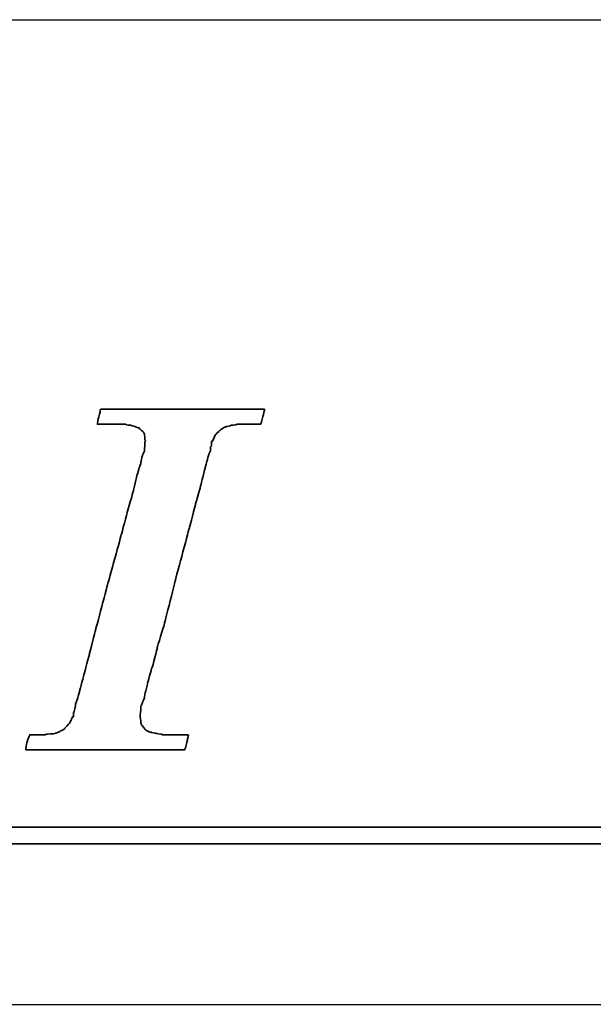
# Model space of a CAD drawing. Header units: millimetres. Extents: x -6 to 266, y -19 to 66.
# Tile 24 of 39: x 191.802 to 192.676, y 0.802 to 2.302. Entities that reach past the tile are written whole.
import ezdxf

# ---------------------------------------------------------------- set-up
doc = ezdxf.new("R2010")
doc.units = ezdxf.units.MM
doc.header["$LTSCALE"] = 0.15
for name, color, linetype in [('DIM', 4, 'CONTINUOUS'), ('layer 1', 7, 'CONTINUOUS'), ('OUT', 3, 'CONTINUOUS')]:
    doc.layers.add(name, color=color, linetype=linetype)

# ---------------------------------------------------------------- blocks, each defined once
blk = doc.blocks.new('TBI MOTION logo(完整正式版)')
at = {"layer": 'layer 1', "color": 22, "lineweight": 35}
for points, knots in [([(-40.59125, -7.94375), (-40.59125, -7.94375), (-40.97375, -7.94375), (-40.97375, -7.94375), (-40.97375, -7.94375), (-40.97375, -7.94375), (-41.38125, -7.94375), (-41.38125, -7.94375), (-41.38125, -7.94375), (-41.38125, -7.94375), (-41.54875, -7.94375), (-41.54875, -7.94375), (-41.54875, -7.94375), (-41.54875, -7.94375), (-41.59875, -7.94375), (-41.59875, -7.94375), (-41.59875, -7.94375), (-41.59875, -7.94375), (-41.88375, -7.94375), (-41.88375, -7.94375), (-41.88375, -7.94375), (-41.88375, -7.94375), (-41.90875, -7.91875), (-41.90875, -7.91875), (-41.90875, -7.91875), (-41.90875, -7.91875), (-42.19875, -7.87125), (-42.19875, -7.87125), (-42.19875, -7.87125), (-42.19875, -7.87125), (-42.43875, -7.82375), (-42.43875, -7.82375), (-42.43875, -7.82375), (-42.43875, -7.82375), (-42.45875, -7.82375), (-42.45875, -7.82375), (-42.45875, -7.82375), (-42.45875, -7.82375), (-42.48625, -7.82375), (-42.48625, -7.82375), (-42.48625, -7.82375), (-42.48625, -7.82375), (-42.67625, -7.72375), (-42.67625, -7.72375), (-42.67625, -7.72375), (-42.67625, -7.72375), (-42.70125, -7.70375), (-42.70125, -7.70375), (-42.70125, -7.70375), (-42.70125, -7.70375), (-42.72375, -7.67875), (-42.72375, -7.67875), (-42.72375, -7.67875), (-42.72375, -7.67875), (-42.86875, -7.48875), (-42.86875, -7.48875), (-42.86875, -7.48875), (-42.86875, -7.48875), (-42.89375, -7.43875), (-42.89375, -7.43875), (-42.89375, -7.43875), (-42.89375, -7.43875), (-42.91875, -7.38875), (-42.91875, -7.38875), (-42.91875, -7.38875), (-42.91875, -7.38875), (-42.93875, -7.12875), (-42.93875, -7.12875), (-42.93875, -7.12875), (-42.93875, -7.12875), (-42.96375, -7.10375), (-42.96375, -7.10375), (-42.96375, -7.10375), (-42.96375, -7.10375), (-42.96375, -7.05375), (-42.96375, -7.05375), (-42.96375, -7.05375), (-42.96375, -7.05375), (-42.96375, -7.00875), (-42.96375, -7.00875), (-42.96375, -7.00875), (-42.96375, -7.00875), (-42.91875, -6.69625), (-42.91875, -6.69625), (-42.91875, -6.69625), (-42.91875, -6.69625), (-42.91875, -6.62375), (-42.91875, -6.62375), (-42.91875, -6.62375), (-42.91875, -6.62375), (-42.91875, -6.59625), (-42.91875, -6.59625), (-42.91875, -6.59625), (-42.91875, -6.59625), (-42.91875, -6.57375), (-42.91875, -6.57375), (-42.91875, -6.57375), (-42.91875, -6.57375), (-42.91875, -6.52875), (-42.91875, -6.52875), (-42.91875, -6.52875), (-42.91875, -6.52875), (-42.89375, -6.50375), (-42.89375, -6.50375), (-42.89375, -6.50375), (-42.89375, -6.50375), (-42.84375, -6.38375), (-42.84375, -6.38375), (-42.84375, -6.38375), (-42.84375, -6.38375), (-42.84375, -6.35875), (-42.84375, -6.35875), (-42.84375, -6.35875), (-42.84375, -6.35875), (-42.74625, -6.14375), (-42.74625, -6.14375), (-42.74625, -6.14375), (-42.74625, -6.14375), (-42.70125, -5.85375), (-42.70125, -5.85375), (-42.70125, -5.85375), (-42.70125, -5.85375), (-42.60375, -5.47125), (-42.60375, -5.47125), (-42.60375, -5.47125), (-42.60375, -5.47125), (-42.60375, -5.44875), (-42.60375, -5.44875), (-42.60375, -5.44875), (-42.60375, -5.44875), (-42.38875, -4.67875), (-42.38875, -4.67875), (-42.38875, -4.67875), (-42.38875, -4.67875), (-42.36375, -4.65375), (-42.36375, -4.65375), (-42.36375, -4.65375), (-42.36375, -4.65375), (-42.12375, -3.69625), (-42.12375, -3.69625), (-42.12375, -3.69625), (-42.12375, -3.69625), (-42.12375, -3.67374), (-42.12375, -3.67374), (-42.12375, -3.67374), (-42.12375, -3.67374), (-41.78875, -2.59374), (-41.78875, -2.59374), (-41.78875, -2.59374), (-41.78875, -2.59374), (-41.18875, -0.19375), (-41.18875, -0.19375), (-41.18875, -0.19375), (-41.18875, -0.19375), (-40.54375, 2.20624), (-40.54375, 2.20624), (-40.54375, 2.20624), (-40.54375, 2.20624), (-40.25375, 3.30875), (-40.25375, 3.30875), (-40.25375, 3.30875), (-40.25375, 3.30875), (-39.98875, 4.27125), (-39.98875, 4.27125), (-39.98875, 4.27125), (-39.98875, 4.27125), (-39.77375, 5.13125), (-39.77375, 5.13125), (-39.77375, 5.13125), (-39.77375, 5.13125), (-39.67875, 5.47125), (-39.67875, 5.47125), (-39.67875, 5.47125), (-39.67875, 5.47125), (-39.60375, 5.75625), (-39.60375, 5.75625), (-39.60375, 5.75625), (-39.60375, 5.75625), (-39.60375, 5.78125), (-39.60375, 5.78125), (-39.60375, 5.78125), (-39.60375, 5.78125), (-39.50875, 5.97125), (-39.50875, 5.97125), (-39.50875, 5.97125), (-39.50875, 5.97125), (-39.50875, 6.13875), (-39.50875, 6.13875), (-39.50875, 6.13875), (-39.50875, 6.13875), (-39.48625, 6.16625), (-39.48625, 6.16625), (-39.48625, 6.16625), (-39.48625, 6.16625), (-39.46125, 6.28625), (-39.46125, 6.28625), (-39.46125, 6.28625), (-39.46125, 6.28625), (-39.46125, 6.42625), (-39.46125, 6.42625), (-39.46125, 6.42625), (-39.46125, 6.42625), (-39.41375, 6.42625), (-39.41375, 6.42625), (-39.41375, 6.42625), (-39.41375, 6.42625), (-39.29375, 6.69125), (-39.29375, 6.69125), (-39.29375, 6.69125), (-39.29375, 6.69125), (-39.26875, 6.74125), (-39.26875, 6.74125), (-39.26875, 6.74125), (-39.26875, 6.74125), (-39.24375, 6.76625), (-39.24375, 6.76625), (-39.24375, 6.76625), (-39.24375, 6.76625), (-38.98375, 7.00624), (-38.98375, 7.00624), (-38.98375, 7.00624), (-38.98375, 7.00624), (-38.95625, 7.02624), (-38.95625, 7.02624), (-38.95625, 7.02624), (-38.95625, 7.02624), (-38.78875, 7.12624), (-38.78875, 7.12624), (-38.78875, 7.12624), (-38.78875, 7.12624), (-38.76375, 7.12624), (-38.76375, 7.12624), (-38.76375, 7.12624), (-38.76375, 7.12624), (-38.74375, 7.12624), (-38.74375, 7.12624), (-38.74375, 7.12624), (-38.74375, 7.12624), (-38.52875, 7.17125), (-38.52875, 7.17125), (-38.52875, 7.17125), (-38.52875, 7.17125), (-38.52875, 7.19624), (-38.52875, 7.19624), (-38.52875, 7.19624), (-38.52875, 7.19624), (-38.50375, 7.19624), (-38.50375, 7.19624), (-38.50375, 7.19624), (-38.50375, 7.19624), (-38.26125, 7.21875), (-38.26125, 7.21875), (-38.26125, 7.21875), (-38.26125, 7.21875), (-38.23875, 7.24624), (-38.23875, 7.24624), (-38.23875, 7.24624), (-38.23875, 7.24624), (-38.21625, 7.24624), (-38.21625, 7.24624), (-38.21625, 7.24624), (-38.21625, 7.24624), (-38.18875, 7.24624), (-38.18875, 7.24624), (-38.18875, 7.24624), (-38.18875, 7.24624), (-37.90375, 7.24624), (-37.90375, 7.24624), (-37.90375, 7.24624), (-37.90375, 7.24624), (-37.85375, 7.24624), (-37.85375, 7.24624), (-37.85375, 7.24624), (-37.85375, 7.24624), (-37.75875, 7.24624), (-37.75875, 7.24624), (-37.75875, 7.24624), (-37.75875, 7.24624), (-37.42375, 7.24624), (-37.42375, 7.24624), (-37.42375, 7.24624), (-37.42375, 7.24624), (-37.08875, 7.24624), (-37.08875, 7.24624), (-37.08875, 7.24624), (-37.08875, 7.24624), (-37.06375, 7.24624), (-37.06375, 7.24624), (-37.06375, 7.24624), (-37.06375, 7.24624), (-37.06375, 7.26624), (-37.06375, 7.26624), (-37.06375, 7.26624), (-37.06375, 7.26624), (-37.03875, 7.29125), (-37.03875, 7.29125), (-37.03875, 7.29125), (-37.03875, 7.29125), (-37.03875, 7.31625), (-37.03875, 7.31625), (-37.03875, 7.31625), (-37.03875, 7.31625), (-36.94125, 7.67625), (-36.94125, 7.67625), (-36.94125, 7.67625), (-36.94125, 7.67625), (-36.86875, 7.98625), (-36.86875, 7.98625), (-36.86875, 7.98625), (-36.86875, 7.98625), (-36.98875, 7.98625), (-36.98875, 7.98625), (-36.98875, 7.98625), (-36.98875, 7.98625), (-37.42375, 7.98625), (-37.42375, 7.98625), (-37.42375, 7.98625), (-37.42375, 7.98625), (-37.94875, 7.98625), (-37.94875, 7.98625), (-37.94875, 7.98625), (-37.94875, 7.98625), (-38.57375, 7.98625), (-38.57375, 7.98625), (-38.57375, 7.98625), (-38.57375, 7.98625), (-39.29375, 7.98625), (-39.29375, 7.98625), (-39.29375, 7.98625), (-39.29375, 7.98625), (-40.82875, 7.98625), (-40.82875, 7.98625), (-40.82875, 7.98625), (-40.82875, 7.98625), (-42.36375, 7.98625), (-42.36375, 7.98625), (-42.36375, 7.98625), (-42.36375, 7.98625), (-43.08375, 7.98625), (-43.08375, 7.98625), (-43.08375, 7.98625), (-43.08375, 7.98625), (-43.70875, 7.98625), (-43.70875, 7.98625), (-43.70875, 7.98625), (-43.70875, 7.98625), (-44.23375, 7.98625), (-44.23375, 7.98625), (-44.23375, 7.98625), (-44.23375, 7.98625), (-44.66875, 7.98625), (-44.66875, 7.98625), (-44.66875, 7.98625), (-44.66875, 7.98625), (-44.88375, 7.98625), (-44.88375, 7.98625), (-44.88375, 7.98625), (-44.88375, 7.98625), (-44.90875, 7.94125), (-44.90875, 7.94125), (-44.90875, 7.94125), (-44.90875, 7.94125), (-44.90875, 7.91625), (-44.90875, 7.91625), (-44.90875, 7.91625), (-44.90875, 7.91625), (-45.00375, 7.55625), (-45.00375, 7.55625), (-45.00375, 7.55625), (-45.00375, 7.55625), (-45.05375, 7.24624), (-45.05375, 7.24624), (-45.05375, 7.24624), (-45.05375, 7.24624), (-44.61875, 7.24624), (-44.61875, 7.24624), (-44.61875, 7.24624), (-44.61875, 7.24624), (-44.11375, 7.24624), (-44.11375, 7.24624), (-44.11375, 7.24624), (-44.11375, 7.24624), (-43.99375, 7.24624), (-43.99375, 7.24624), (-43.99375, 7.24624), (-43.99375, 7.24624), (-43.94625, 7.24624), (-43.94625, 7.24624), (-43.94625, 7.24624), (-43.94625, 7.24624), (-43.92374, 7.24624), (-43.92374, 7.24624), (-43.92374, 7.24624), (-43.92374, 7.24624), (-43.65875, 7.24624), (-43.65875, 7.24624), (-43.65875, 7.24624), (-43.65875, 7.24624), (-43.63875, 7.21875), (-43.63875, 7.21875), (-43.63875, 7.21875), (-43.63875, 7.21875), (-43.46875, 7.19624), (-43.46875, 7.19624), (-43.46875, 7.19624), (-43.46875, 7.19624), (-43.39875, 7.19624), (-43.39875, 7.19624), (-43.39875, 7.19624), (-43.39875, 7.19624), (-43.37125, 7.17125), (-43.37125, 7.17125), (-43.37125, 7.17125), (-43.37125, 7.17125), (-43.34875, 7.17125), (-43.34875, 7.17125), (-43.34875, 7.17125), (-43.34875, 7.17125), (-43.20375, 7.12624), (-43.20375, 7.12624), (-43.20375, 7.12624), (-43.20375, 7.12624), (-43.05875, 7.07624), (-43.05875, 7.07624), (-43.05875, 7.07624), (-43.05875, 7.07624), (-43.01375, 7.07624), (-43.01375, 7.07624), (-43.01375, 7.07624), (-43.01375, 7.07624), (-42.98875, 7.02624), (-42.98875, 7.02624), (-42.98875, 7.02624), (-42.98875, 7.02624), (-42.79875, 6.86125), (-42.79875, 6.86125), (-42.79875, 6.86125), (-42.79875, 6.86125), (-42.77375, 6.81125), (-42.77375, 6.81125), (-42.77375, 6.81125), (-42.77375, 6.81125), (-42.74625, 6.76625), (-42.74625, 6.76625), (-42.74625, 6.76625), (-42.74625, 6.76625), (-42.72375, 6.47625), (-42.72375, 6.47625), (-42.72375, 6.47625), (-42.72375, 6.47625), (-42.70125, 6.45124), (-42.70125, 6.45124), (-42.70125, 6.45124), (-42.70125, 6.45124), (-42.70125, 6.42625), (-42.70125, 6.42625), (-42.70125, 6.42625), (-42.70125, 6.42625), (-42.72375, 6.40625), (-42.72375, 6.40625), (-42.72375, 6.40625), (-42.72375, 6.40625), (-42.74625, 5.97125), (-42.74625, 5.97125), (-42.74625, 5.97125), (-42.74625, 5.97125), (-42.74625, 5.94625), (-42.74625, 5.94625), (-42.74625, 5.94625), (-42.74625, 5.94625), (-42.74625, 5.92625), (-42.74625, 5.92625), (-42.74625, 5.92625), (-42.74625, 5.92625), (-42.77375, 5.87625), (-42.77375, 5.87625), (-42.77375, 5.87625), (-42.77375, 5.87625), (-42.81875, 5.80625), (-42.81875, 5.80625), (-42.81875, 5.80625), (-42.81875, 5.80625), (-42.86875, 5.63625), (-42.86875, 5.63625), (-42.86875, 5.63625), (-42.86875, 5.63625), (-42.91875, 5.39625), (-42.91875, 5.39625), (-42.91875, 5.39625), (-42.91875, 5.39625), (-42.91875, 5.37124), (-42.91875, 5.37124), (-42.91875, 5.37124), (-42.91875, 5.37124), (-43.01375, 5.10874), (-43.01375, 5.10874), (-43.01375, 5.10874), (-43.01375, 5.10874), (-43.10875, 4.77124), (-43.10875, 4.77124), (-43.10875, 4.77124), (-43.10875, 4.77124), (-43.29875, 3.95625), (-43.29875, 3.95625), (-43.29875, 3.95625), (-43.29875, 3.95625), (-43.58875, 2.95125), (-43.58875, 2.95125), (-43.58875, 2.95125), (-43.58875, 2.95125), (-43.87375, 1.87125), (-43.87375, 1.87125), (-43.87375, 1.87125), (-43.87375, 1.87125), (-44.52625, -0.50374), (-44.52625, -0.50374), (-44.52625, -0.50374), (-44.52625, -0.50374), (-45.14875, -2.85375), (-45.14875, -2.85375), (-45.14875, -2.85375), (-45.14875, -2.85375), (-45.43375, -3.95875), (-45.43375, -3.95875), (-45.43375, -3.95875), (-45.43375, -3.95875), (-45.69875, -4.96875), (-45.69875, -4.96875), (-45.69875, -4.96875), (-45.69875, -4.96875), (-45.91375, -5.78375), (-45.91375, -5.78375), (-45.91375, -5.78375), (-45.91375, -5.78375), (-46.01375, -6.11875), (-46.01375, -6.11875), (-46.01375, -6.11875), (-46.01375, -6.11875), (-46.01375, -6.14375), (-46.01375, -6.14375), (-46.01375, -6.14375), (-46.01375, -6.14375), (-46.10875, -6.40875), (-46.10875, -6.40875), (-46.10875, -6.40875), (-46.10875, -6.40875), (-46.15375, -6.64875), (-46.15375, -6.64875), (-46.15375, -6.64875), (-46.15375, -6.64875), (-46.20375, -6.83875), (-46.20375, -6.83875), (-46.20375, -6.83875), (-46.20375, -6.83875), (-46.22875, -6.93375), (-46.22875, -6.93375), (-46.22875, -6.93375), (-46.22875, -6.93375), (-46.22875, -7.07875), (-46.22875, -7.07875), (-46.22875, -7.07875), (-46.22875, -7.07875), (-46.27375, -7.07875), (-46.27375, -7.07875), (-46.27375, -7.07875), (-46.27375, -7.07875), (-46.39375, -7.34375), (-46.39375, -7.34375), (-46.39375, -7.34375), (-46.39375, -7.34375), (-46.39375, -7.36875), (-46.39375, -7.36875), (-46.39375, -7.36875), (-46.39375, -7.36875), (-46.42125, -7.38875), (-46.42125, -7.38875), (-46.42125, -7.38875), (-46.42125, -7.38875), (-46.68375, -7.67875), (-46.68375, -7.67875), (-46.68375, -7.67875), (-46.68375, -7.67875), (-46.70875, -7.70375), (-46.70875, -7.70375), (-46.70875, -7.70375), (-46.70875, -7.70375), (-46.75375, -7.72375), (-46.75375, -7.72375), (-46.75375, -7.72375), (-46.75375, -7.72375), (-47.08875, -7.87125), (-47.08875, -7.87125), (-47.08875, -7.87125), (-47.08875, -7.87125), (-47.11625, -7.87125), (-47.11625, -7.87125), (-47.11625, -7.87125), (-47.11625, -7.87125), (-47.13875, -7.89375), (-47.13875, -7.89375), (-47.13875, -7.89375), (-47.13875, -7.89375), (-47.56875, -7.91875), (-47.56875, -7.91875), (-47.56875, -7.91875), (-47.56875, -7.91875), (-47.59625, -7.94375), (-47.59625, -7.94375), (-47.59625, -7.94375), (-47.59625, -7.94375), (-47.64375, -7.94375), (-47.64375, -7.94375), (-47.64375, -7.94375), (-47.64375, -7.94375), (-47.73625, -7.94375), (-47.73625, -7.94375), (-47.73625, -7.94375), (-47.73625, -7.94375), (-48.07375, -7.94375), (-48.07375, -7.94375), (-48.07375, -7.94375), (-48.07375, -7.94375), (-48.36125, -7.94375), (-48.36125, -7.94375), (-48.36125, -7.94375), (-48.36125, -7.94375), (-48.36125, -7.96625), (-48.36125, -7.96625), (-48.36125, -7.96625), (-48.36125, -7.96625), (-48.36125, -7.99125), (-48.36125, -7.99125), (-48.36125, -7.99125), (-48.36125, -7.99125), (-48.38875, -8.01375), (-48.38875, -8.01375), (-48.38875, -8.01375), (-48.38875, -8.01375), (-48.50875, -8.34875), (-48.50875, -8.34875), (-48.50875, -8.34875), (-48.50875, -8.34875), (-48.55375, -8.68625), (-48.55375, -8.68625), (-48.55375, -8.68625), (-48.55375, -8.68625), (-48.45875, -8.68625), (-48.45875, -8.68625), (-48.45875, -8.68625), (-48.45875, -8.68625), (-48.07375, -8.68625), (-48.07375, -8.68625), (-48.07375, -8.68625), (-48.07375, -8.68625), (-47.52375, -8.68625), (-47.52375, -8.68625), (-47.52375, -8.68625), (-47.52375, -8.68625), (-46.92375, -8.68625), (-46.92375, -8.68625), (-46.92375, -8.68625), (-46.92375, -8.68625), (-46.25375, -8.68625), (-46.25375, -8.68625), (-46.25375, -8.68625), (-46.25375, -8.68625), (-46.20375, -8.68625), (-46.20375, -8.68625), (-46.20375, -8.68625), (-46.20375, -8.68625), (-44.71375, -8.68625), (-44.71375, -8.68625), (-44.71375, -8.68625), (-44.71375, -8.68625), (-43.22875, -8.68625), (-43.22875, -8.68625), (-43.22875, -8.68625), (-43.22875, -8.68625), (-42.55875, -8.68625), (-42.55875, -8.68625), (-42.55875, -8.68625), (-42.55875, -8.68625), (-42.50875, -8.68625), (-42.50875, -8.68625), (-42.50875, -8.68625), (-42.50875, -8.68625), (-41.93375, -8.68625), (-41.93375, -8.68625), (-41.93375, -8.68625), (-41.93375, -8.68625), (-41.38125, -8.68625), (-41.38125, -8.68625), (-41.38125, -8.68625), (-41.38125, -8.68625), (-40.97375, -8.68625), (-40.97375, -8.68625), (-40.97375, -8.68625), (-40.97375, -8.68625), (-40.78125, -8.68625), (-40.78125, -8.68625), (-40.78125, -8.68625), (-40.78125, -8.68625), (-40.78125, -8.63875), (-40.78125, -8.63875), (-40.78125, -8.63875), (-40.78125, -8.63875), (-40.75875, -8.63875), (-40.75875, -8.63875), (-40.75875, -8.63875), (-40.75875, -8.63875), (-40.66375, -8.27875), (-40.66375, -8.27875), (-40.66375, -8.27875), (-40.66375, -8.27875), (-40.59125, -7.94375), (-40.59125, -7.94375)], [0, 0, 0, 0, 0.00558659, 0.00558659, 0.00558659, 0.0055866, 0.01117318, 0.01117318, 0.01117318, 0.01117319, 0.01675978, 0.01675978, 0.01675978, 0.01675979, 0.02234637, 0.02234637, 0.02234637, 0.02234638, 0.02793296, 0.02793296, 0.02793296, 0.02793297, 0.03351955, 0.03351955, 0.03351955, 0.03351956, 0.03910615, 0.03910615, 0.03910615, 0.03910616, 0.04469274, 0.04469274, 0.04469274, 0.04469275, 0.05027933, 0.05027933, 0.05027933, 0.05027934, 0.05586592, 0.05586592, 0.05586592, 0.05586593, 0.06145251, 0.06145251, 0.06145251, 0.06145252, 0.06703911, 0.06703911, 0.06703911, 0.06703912, 0.0726257, 0.0726257, 0.0726257, 0.07262571, 0.07821229, 0.07821229, 0.07821229, 0.0782123, 0.08379888, 0.08379888, 0.08379888, 0.08379889, 0.08938547, 0.08938547, 0.08938547, 0.08938548, 0.09497207, 0.09497207, 0.09497207, 0.09497208, 0.10055866, 0.10055866, 0.10055866, 0.10055867, 0.10614525, 0.10614525, 0.10614525, 0.10614526, 0.11173184, 0.11173184, 0.11173184, 0.11173185, 0.11731844, 0.11731844, 0.11731844, 0.11731845, 0.12290503, 0.12290503, 0.12290503, 0.12290504, 0.12849162, 0.12849162, 0.12849162, 0.12849163, 0.13407821, 0.13407821, 0.13407821, 0.13407822, 0.1396648, 0.1396648, 0.1396648, 0.13966481, 0.1452514, 0.1452514, 0.1452514, 0.14525141, 0.15083799, 0.15083799, 0.15083799, 0.150838, 0.15642458, 0.15642458, 0.15642458, 0.15642459, 0.16201117, 0.16201117, 0.16201117, 0.16201118, 0.16759777, 0.16759777, 0.16759777, 0.16759778, 0.17318436, 0.17318436, 0.17318436, 0.17318437, 0.17877095, 0.17877095, 0.17877095, 0.17877096, 0.18435754, 0.18435754, 0.18435754, 0.18435755, 0.18994413, 0.18994413, 0.18994413, 0.18994414, 0.19553073, 0.19553073, 0.19553073, 0.19553074, 0.20111732, 0.20111732, 0.20111732, 0.20111733, 0.20670391, 0.20670391, 0.20670391, 0.20670392, 0.2122905, 0.2122905, 0.2122905, 0.21229051, 0.21787709, 0.21787709, 0.21787709, 0.2178771, 0.22346369, 0.22346369, 0.22346369, 0.2234637, 0.22905028, 0.22905028, 0.22905028, 0.22905029, 0.23463687, 0.23463687, 0.23463687, 0.23463688, 0.24022346, 0.24022346, 0.24022346, 0.24022347, 0.24581006, 0.24581006, 0.24581006, 0.24581007, 0.25139665, 0.25139665, 0.25139665, 0.25139666, 0.25698324, 0.25698324, 0.25698324, 0.25698325, 0.26256983, 0.26256983, 0.26256983, 0.26256984, 0.26815642, 0.26815642, 0.26815642, 0.26815643, 0.27374302, 0.27374302, 0.27374302, 0.27374303, 0.27932961, 0.27932961, 0.27932961, 0.27932962, 0.2849162, 0.2849162, 0.2849162, 0.28491621, 0.29050279, 0.29050279, 0.29050279, 0.2905028, 0.29608939, 0.29608939, 0.29608939, 0.2960894, 0.30167598, 0.30167598, 0.30167598, 0.30167599, 0.30726257, 0.30726257, 0.30726257, 0.30726258, 0.31284916, 0.31284916, 0.31284916, 0.31284917, 0.31843575, 0.31843575, 0.31843575, 0.31843576, 0.32402235, 0.32402235, 0.32402235, 0.32402236, 0.32960894, 0.32960894, 0.32960894, 0.32960895, 0.33519553, 0.33519553, 0.33519553, 0.33519554, 0.34078212, 0.34078212, 0.34078212, 0.34078213, 0.34636872, 0.34636872, 0.34636872, 0.34636873, 0.35195531, 0.35195531, 0.35195531, 0.35195532, 0.3575419, 0.3575419, 0.3575419, 0.35754191, 0.36312849, 0.36312849, 0.36312849, 0.3631285, 0.36871508, 0.36871508, 0.36871508, 0.36871509, 0.37430168, 0.37430168, 0.37430168, 0.37430169, 0.37988827, 0.37988827, 0.37988827, 0.37988828, 0.38547486, 0.38547486, 0.38547486, 0.38547487, 0.39106145, 0.39106145, 0.39106145, 0.39106146, 0.39664804, 0.39664804, 0.39664804, 0.39664805, 0.40223464, 0.40223464, 0.40223464, 0.40223465, 0.40782123, 0.40782123, 0.40782123, 0.40782124, 0.41340782, 0.41340782, 0.41340782, 0.41340783, 0.41899441, 0.41899441, 0.41899441, 0.41899442, 0.42458101, 0.42458101, 0.42458101, 0.42458102, 0.4301676, 0.4301676, 0.4301676, 0.43016761, 0.43575419, 0.43575419, 0.43575419, 0.4357542, 0.44134078, 0.44134078, 0.44134078, 0.44134079, 0.44692737, 0.44692737, 0.44692737, 0.44692738, 0.45251397, 0.45251397, 0.45251397, 0.45251398, 0.45810056, 0.45810056, 0.45810056, 0.45810057, 0.46368715, 0.46368715, 0.46368715, 0.46368716, 0.46927374, 0.46927374, 0.46927374, 0.46927375, 0.47486034, 0.47486034, 0.47486034, 0.47486035, 0.48044693, 0.48044693, 0.48044693, 0.48044694, 0.48603352, 0.48603352, 0.48603352, 0.48603353, 0.49162011, 0.49162011, 0.49162011, 0.49162012, 0.4972067, 0.4972067, 0.4972067, 0.49720671, 0.5027933, 0.5027933, 0.5027933, 0.50279331, 0.50837989, 0.50837989, 0.50837989, 0.5083799, 0.51396648, 0.51396648, 0.51396648, 0.51396649, 0.51955307, 0.51955307, 0.51955307, 0.51955308, 0.52513966, 0.52513966, 0.52513966, 0.52513967, 0.53072626, 0.53072626, 0.53072626, 0.53072627, 0.53631285, 0.53631285, 0.53631285, 0.53631286, 0.54189944, 0.54189944, 0.54189944, 0.54189945, 0.54748603, 0.54748603, 0.54748603, 0.54748604, 0.55307263, 0.55307263, 0.55307263, 0.55307264, 0.55865922, 0.55865922, 0.55865922, 0.55865923, 0.56424581, 0.56424581, 0.56424581, 0.56424582, 0.5698324, 0.5698324, 0.5698324, 0.56983241, 0.57541899, 0.57541899, 0.57541899, 0.575419, 0.58100559, 0.58100559, 0.58100559, 0.5810056, 0.58659218, 0.58659218, 0.58659218, 0.58659219, 0.59217877, 0.59217877, 0.59217877, 0.59217878, 0.59776536, 0.59776536, 0.59776536, 0.59776537, 0.60335196, 0.60335196, 0.60335196, 0.60335197, 0.60893855, 0.60893855, 0.60893855, 0.60893856, 0.61452514, 0.61452514, 0.61452514, 0.61452515, 0.62011173, 0.62011173, 0.62011173, 0.62011174, 0.62569832, 0.62569832, 0.62569832, 0.62569833, 0.63128492, 0.63128492, 0.63128492, 0.63128493, 0.63687151, 0.63687151, 0.63687151, 0.63687152, 0.6424581, 0.6424581, 0.6424581, 0.64245811, 0.64804469, 0.64804469, 0.64804469, 0.6480447, 0.65363128, 0.65363128, 0.65363128, 0.65363129, 0.65921788, 0.65921788, 0.65921788, 0.65921789, 0.66480447, 0.66480447, 0.66480447, 0.66480448, 0.67039106, 0.67039106, 0.67039106, 0.67039107, 0.67597765, 0.67597765, 0.67597765, 0.67597766, 0.68156425, 0.68156425, 0.68156425, 0.68156426, 0.68715084, 0.68715084, 0.68715084, 0.68715085, 0.69273743, 0.69273743, 0.69273743, 0.69273744, 0.69832402, 0.69832402, 0.69832402, 0.69832403, 0.70391061, 0.70391061, 0.70391061, 0.70391062, 0.70949721, 0.70949721, 0.70949721, 0.70949722, 0.7150838, 0.7150838, 0.7150838, 0.71508381, 0.72067039, 0.72067039, 0.72067039, 0.7206704, 0.72625698, 0.72625698, 0.72625698, 0.72625699, 0.73184358, 0.73184358, 0.73184358, 0.73184359, 0.73743017, 0.73743017, 0.73743017, 0.73743018, 0.74301676, 0.74301676, 0.74301676, 0.74301677, 0.74860335, 0.74860335, 0.74860335, 0.74860336, 0.75418994, 0.75418994, 0.75418994, 0.75418995, 0.75977654, 0.75977654, 0.75977654, 0.75977655, 0.76536313, 0.76536313, 0.76536313, 0.76536314, 0.77094972, 0.77094972, 0.77094972, 0.77094973, 0.77653631, 0.77653631, 0.77653631, 0.77653632, 0.78212291, 0.78212291, 0.78212291, 0.78212292, 0.7877095, 0.7877095, 0.7877095, 0.78770951, 0.79329609, 0.79329609, 0.79329609, 0.7932961, 0.79888268, 0.79888268, 0.79888268, 0.79888269, 0.80446927, 0.80446927, 0.80446927, 0.80446928, 0.81005587, 0.81005587, 0.81005587, 0.81005588, 0.81564246, 0.81564246, 0.81564246, 0.81564247, 0.82122905, 0.82122905, 0.82122905, 0.82122906, 0.82681564, 0.82681564, 0.82681564, 0.82681565, 0.83240223, 0.83240223, 0.83240223, 0.83240224, 0.83798883, 0.83798883, 0.83798883, 0.83798884, 0.84357542, 0.84357542, 0.84357542, 0.84357543, 0.84916201, 0.84916201, 0.84916201, 0.84916202, 0.8547486, 0.8547486, 0.8547486, 0.85474861, 0.8603352, 0.8603352, 0.8603352, 0.86033521, 0.86592179, 0.86592179, 0.86592179, 0.8659218, 0.87150838, 0.87150838, 0.87150838, 0.87150839, 0.87709497, 0.87709497, 0.87709497, 0.87709498, 0.88268156, 0.88268156, 0.88268156, 0.88268157, 0.88826816, 0.88826816, 0.88826816, 0.88826817, 0.89385475, 0.89385475, 0.89385475, 0.89385476, 0.89944134, 0.89944134, 0.89944134, 0.89944135, 0.90502793, 0.90502793, 0.90502793, 0.90502794, 0.91061453, 0.91061453, 0.91061453, 0.91061454, 0.91620112, 0.91620112, 0.91620112, 0.91620113, 0.92178771, 0.92178771, 0.92178771, 0.92178772, 0.9273743, 0.9273743, 0.9273743, 0.92737431, 0.93296089, 0.93296089, 0.93296089, 0.9329609, 0.93854749, 0.93854749, 0.93854749, 0.9385475, 0.94413408, 0.94413408, 0.94413408, 0.94413409, 0.94972067, 0.94972067, 0.94972067, 0.94972068, 0.95530726, 0.95530726, 0.95530726, 0.95530727, 0.96089385, 0.96089385, 0.96089385, 0.96089386, 0.96648045, 0.96648045, 0.96648045, 0.96648046, 0.97206704, 0.97206704, 0.97206704, 0.97206705, 0.97765363, 0.97765363, 0.97765363, 0.97765364, 0.98324022, 0.98324022, 0.98324022, 0.98324023, 0.98882682, 0.98882682, 0.98882682, 0.98882683, 0.99441341, 0.99441341, 0.99441341, 0.99441342, 1, 1, 1, 1]), ([(75.90875, -9.47875), (75.90875, -9.47875), (75.90875, -12.28625), (75.90875, -12.28625), (75.90875, -12.28625), (75.90875, -12.28625), (75.90875, -12.47875), (75.90875, -12.47875), (75.90875, -12.47875), (75.90875, -12.47875), (75.71625, -12.47875), (75.71625, -12.47875), (75.71625, -12.47875), (75.71625, -12.47875), (-88.32875, -12.47875), (-88.32875, -12.47875), (-88.32875, -12.47875), (-88.32875, -12.47875), (-88.32875, -13.29375), (-88.32875, -13.29375), (-88.32875, -13.29375), (-88.32875, -13.29375), (82.89125, -13.29375), (82.89125, -13.29375), (82.89125, -13.29375), (82.89125, -13.29375), (75.90875, -9.47875), (75.90875, -9.47875)], [0, 0, 0, 0, 0.14285714, 0.14285714, 0.14285714, 0.14285715, 0.28571429, 0.28571429, 0.28571429, 0.2857143, 0.42857143, 0.42857143, 0.42857143, 0.42857144, 0.57142857, 0.57142857, 0.57142857, 0.57142858, 0.71428571, 0.71428571, 0.71428571, 0.71428572, 0.85714286, 0.85714286, 0.85714286, 0.85714287, 1, 1, 1, 1])]:
    blk.add_open_spline(points, degree=3, knots=knots, dxfattribs=at)

msp = doc.modelspace()

# ---------------------------------------------------------------- linework, layer by layer
at = {"layer": 'OUT', "color": 0}
for p, q in [((187.6679, 2.3015), (198.2138, 2.3015)), ((187.6679, 0.8015), (198.2138, 0.8015))]:
    msp.add_line(p, q, dxfattribs=at)

# ---------------------------------------------------------------- block references
at = {"layer": 'DIM', "color": 0, "xscale": 0.0311283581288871, "yscale": 0.0311283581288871, "zscale": 0.0311283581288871}
msp.add_blockref('TBI MOTION logo(完整正式版)', (193.3226, 1.4596), dxfattribs=at)

doc.saveas('drawing.dxf')
